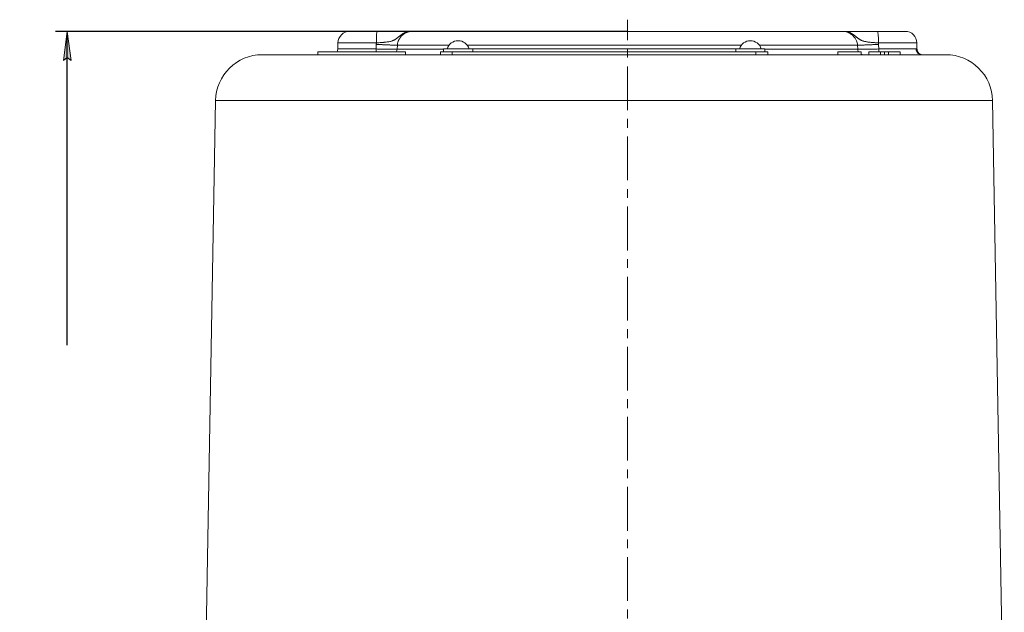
# Model space of a CAD drawing. Header units: millimetres. Extents: x -104 to 382, y -287 to 233.
# Tile 39 of 45: x -104 to 64, y 116 to 217. Entities that reach past the tile are written whole.
import ezdxf

# ---------------------------------------------------------------- set-up
doc = ezdxf.new("R2010")
doc.units = ezdxf.units.MM
for name, pattern in [('K5LT_AXLED', [12, 7.5, -1.5, 1.5, -1.5]), ('K5LT_BASIC', [0]), ('K5LT_THIN', [0])]:
    doc.linetypes.add(name, pattern=pattern)
doc.styles.add('KDIMTEXTSTYLE', font='GOST_AU.SHX', dxfattribs={"width": 0.96, "oblique": 15, "height": 5})
doc.dimstyles.new('KDIMSTYLE (1.00)', dxfattribs={"dimtxt": 5, "dimasz": 1, "dimexe": 2, "dimexo": 0, "dimgap": 1, "dimtad": 1, "dimtxsty": 'KDIMTEXTSTYLE', "dimsah": 1, "dimcen": 0, "dimdle": 1, "dimadec": 0, "dimazin": 0, "dimtfac": 0.667, "dimtmove": 0, "dimatfit": 3, "dimfxl": 1, "dimtvp": 1, "dimtolj": 1, "dimtzin": 0, "dimarcsym": 0})

# ---------------------------------------------------------------- blocks, each defined once
blk = doc.blocks.new('KDIMARROW_01')
blk.add_hatch(color=0).paths.add_polyline_path([(0, 0), (-5, 0.66), (-4.5, 0), (-5, -0.66)])
at = {"color": 0, "linetype": 'K5LT_THIN', "lineweight": 18}
for p, q in [((-4.5, 0), (-5, 0.66)), ((-5, 0.66), (0, 0)), ((0, 0), (-5, -0.66)), ((-5, -0.66), (-4.5, 0)), ((0, 0), (-1, 0))]:
    blk.add_line(p, q, dxfattribs=at)

msp = doc.modelspace()

# ---------------------------------------------------------------- linework, layer by layer
at = {"color": 30, "linetype": 'K5LT_AXLED', "lineweight": 18, "true_color": 0xff8000}
msp.add_line((0, -2), (0, 217.5), dxfattribs=at)
at = {"color": 150, "linetype": 'K5LT_BASIC', "lineweight": 20, "true_color": 0x0080ff}
for p, q in [((-42.828, 215.5), (-47.535, 215.5)), ((-36.951, 215.5), (-42.828, 215.5)), ((-37.37, 215.5), (-42.669, 215.5)), ((-37.377, 215.5), (-37.258, 215.5)), ((-36.951, 215.5), (-36.953, 215.5)), ((-36.947, 215.5), (-36.951, 215.5)), ((-36.947, 215.5), (-36.951, 215.5)), ((-36.947, 215.5), (36.947, 215.5)), ((42.828, 215.5), (36.947, 215.5)), ((36.947, 215.5), (36.953, 215.5)), ((37.271, 215.5), (37.09, 215.5)), ((37.383, 215.5), (37.351, 215.5)), ((37.383, 215.5), (42.659, 215.5)), ((47.535, 215.5), (42.828, 215.5)), ((-49.534, 213.535), (-49.553, 212.483)), ((-26.463, 212.5), (-31.463, 212.5)), ((-31.463, 212), (-31.463, 212.5)), ((18.537, 212.5), (-26.463, 212.5)), ((23.537, 212.5), (18.537, 212.5)), ((23.537, 212), (23.537, 212.5)), ((49.534, 213.535), (49.551, 212.438)), ((49.551, 212.438), (49.551, 212.438)), ((44.413, 211.5), (-62.491, 211.5)), ((-38, 212), (-53, 212)), ((-53, 211.5), (-53, 212)), ((-38, 211.5), (-38, 212)), ((-38, 211.5), (-37.503, 211.5)), ((-32, 211.5), (-32, 212)), ((-30, 212), (-32, 212)), ((22, 212), (-30, 212)), ((24, 212), (22, 212)), ((24, 211.5), (24, 212)), ((36, 211.5), (36, 212)), ((40, 212), (36, 212)), ((40, 211.5), (40, 212)), ((43.333, 212), (41.333, 212)), ((41.333, 211.5), (41.333, 212)), ((43.333, 211.5), (43.333, 212)), ((44, 212), (43.333, 212)), ((44, 212), (44, 211.5)), ((44.667, 212), (44, 212)), ((54.491, 211.5), (44.413, 211.5)), ((46.667, 212), (44.667, 212)), ((44.667, 211.5), (44.667, 212)), ((46.667, 211.5), (46.667, 212)), ((-70.49, 203.64), (-72.493, 88.904)), ((62.49, 203.64), (64.493, 88.904))]:
    msp.add_line(p, q, dxfattribs=at)
at = {"color": 7, "linetype": 'K5LT_THIN', "lineweight": 18}
for p, q in [((-42.996, 212.483), (-49.553, 212.483)), ((-49.534, 213.535), (-42.958, 213.535)), ((-42.971, 213.27), (-42.996, 212.483)), ((-39.402, 212.448), (-39.367, 213.131)), ((-31.463, 212.448), (-39.402, 212.448)), ((-39.367, 213.131), (-30.514, 213.131)), ((-27.412, 213.131), (19.486, 213.131)), ((-26.463, 212), (-26.463, 212.5)), ((18.537, 212), (18.537, 212.5)), ((22.588, 213.131), (39.367, 213.131)), ((39.402, 212.448), (23.537, 212.448)), ((39.367, 213.131), (39.402, 212.448)), ((42.958, 213.535), (49.534, 213.535)), ((42.996, 212.483), (42.971, 213.27)), ((49.364, 212.483), (42.996, 212.483)), ((49.551, 212.438), (49.551, 212.438)), ((-30, 211.5), (-30, 212)), ((22, 211.5), (22, 212)), ((-70.49, 203.64), (51.033, 203.64)), ((51.033, 203.64), (62.49, 203.64))]:
    msp.add_line(p, q, dxfattribs=at)
at = {"color": 150, "linetype": 'K5LT_BASIC', "lineweight": 20, "true_color": 0x0080ff}
for centre, radius, start, end in [((-47.535, 213.5), 2, 90, 179), ((47.535, 213.5), 2, 1, 90), ((-50.553, 212.5), 1, 330, 359), ((-28.963, 211.951), 1.949, 16.38967, 163.64169), ((21.037, 211.951), 1.949, 16.38967, 163.64169), ((-62.491, 203.5), 8, 90, 179), ((54.491, 203.5), 8, 1, 90)]:
    msp.add_arc(centre, radius, start, end, dxfattribs=at)
at = {"color": 7, "linetype": 'K5LT_THIN', "lineweight": 18}
for centre, major_axis, ratio, start_param, end_param in [((-42.828, 213.5), (0, 2), 0.065163, 0, 1.553343), ((42.828, 213.5), (0, 2), 0.065163, 4.7298423, 6.2831853), ((-43.067, 212.5), (0, 1), 0.0703779, 4.1887405, 4.6949357), ((-40.369, 212.5), (0, -1), 0.9690523, 1.0471401, 1.5184364), ((40.369, 212.5), (0, -1), 0.9690523, 4.7647489, 5.2360452), ((43.067, 212.5), (0, -1), 0.0703779, 4.7298423, 5.2360368), ((50.337, 212.5), (0, -1), 0.9732533, 4.7298423, 6.2831853), ((40.369, 212.5), (0, -1), 0.9690523, 5.8917816, 6.2831853)]:
    msp.add_ellipse(centre, major_axis=major_axis, ratio=ratio, start_param=start_param, end_param=end_param, dxfattribs=at)
at = {"color": 150, "linetype": 'K5LT_BASIC', "lineweight": 20, "true_color": 0x0080ff}
for points, knots in [([(-42.958, 213.535), (-42.809, 213.542), (-42.537, 213.555), (-42.182, 213.577), (-41.91, 213.598), (-41.702, 213.616), (-41.498, 213.635), (-41.256, 213.663), (-40.972, 213.703), (-40.69, 213.755), (-40.46, 213.811), (-40.282, 213.865), (-40.137, 213.918), (-40.001, 213.976), (-39.874, 214.039), (-39.758, 214.106), (-39.655, 214.172), (-39.559, 214.239), (-39.468, 214.307), (-39.379, 214.377), (-39.296, 214.443), (-39.22, 214.505), (-39.152, 214.561), (-39.084, 214.617), (-39.004, 214.682), (-38.904, 214.76), (-38.799, 214.839), (-38.708, 214.905), (-38.64, 214.953), (-38.577, 214.997), (-38.5, 215.049), (-38.404, 215.108), (-38.304, 215.164), (-38.206, 215.217), (-38.111, 215.264), (-38.014, 215.308), (-37.93, 215.342), (-37.852, 215.37), (-37.783, 215.392), (-37.721, 215.41), (-37.659, 215.426), (-37.584, 215.443), (-37.494, 215.461), (-37.401, 215.475), (-37.319, 215.484), (-37.25, 215.489), (-37.185, 215.493), (-37.114, 215.497), (-37.032, 215.5), (-36.976, 215.5), (-36.947, 215.5)], [0, 0, 0, 0, 0.0873877, 0.1598778, 0.2106269, 0.2516993, 0.2881482, 0.3390448, 0.4076605, 0.4771773, 0.5343614, 0.5735423, 0.610278, 0.6448348, 0.6782813, 0.7076659, 0.7325628, 0.7543026, 0.7754835, 0.7942431, 0.8109344, 0.8243168, 0.8358341, 0.8457764, 0.8574801, 0.871373, 0.8848213, 0.8936382, 0.8989799, 0.9037137, 0.9104318, 0.9171908, 0.9226639, 0.9264699, 0.9307316, 0.9342493, 0.9372674, 0.9395102, 0.9421088, 0.9444381, 0.9467327, 0.9500787, 0.9549697, 0.9610506, 0.9670157, 0.9723577, 0.9772935, 0.9833369, 0.9909057, 1, 1, 1, 1]), ([(50.337, 211.5), (50.342, 211.5), (50.345, 211.5), (50.351, 211.5), (50.352, 211.5), (50.351, 211.5), (50.35, 211.5), (50.341, 211.501), (50.335, 211.501), (50.32, 211.504), (50.309, 211.505), (50.279, 211.512), (50.261, 211.516), (50.212, 211.53), (50.178, 211.541), (50.116, 211.568), (50.09, 211.58), (50.027, 211.613), (49.987, 211.638), (49.935, 211.676), (49.923, 211.686), (49.895, 211.708), (49.879, 211.722), (49.849, 211.749), (49.835, 211.763), (49.794, 211.805), (49.769, 211.835), (49.722, 211.898), (49.699, 211.933), (49.658, 212.006), (49.64, 212.044), (49.607, 212.124), (49.594, 212.165), (49.572, 212.249), (49.564, 212.292), (49.554, 212.369), (49.552, 212.404), (49.551, 212.438)], [0, 0, 0, 0, 1.5975185, 1.5975185, 3.195037, 3.195037, 4.7925554, 4.7925554, 6.3900739, 6.3900739, 8.0761749, 8.0761749, 9.7622759, 9.7622759, 11.847626, 11.847626, 13.0714661, 13.0714661, 14.7922167, 14.7922167, 15.333426, 15.333426, 16.013742, 16.013742, 16.6730988, 16.6730988, 17.8782661, 17.8782661, 19.1371308, 19.1371308, 20.4121327, 20.4121327, 21.6996228, 21.6996228, 22.9840205, 22.9840205, 24, 24, 24, 24])]:
    msp.add_open_spline(points, degree=3, knots=knots, dxfattribs=at)
at = {"color": 7, "linetype": 'K5LT_THIN', "lineweight": 18}
for points, knots in [([(-39.367, 213.131), (-39.363, 213.218), (-39.344, 213.381), (-39.293, 213.607), (-39.228, 213.804), (-39.151, 213.984), (-39.064, 214.15), (-38.967, 214.307), (-38.862, 214.453), (-38.749, 214.589), (-38.634, 214.712), (-38.51, 214.83), (-38.372, 214.946), (-38.21, 215.066), (-38.03, 215.18), (-37.835, 215.283), (-37.645, 215.364), (-37.472, 215.421), (-37.325, 215.459), (-37.193, 215.483), (-37.068, 215.497), (-36.987, 215.5), (-36.947, 215.5)], [0, 0, 0, 0, 0.0692111, 0.1284538, 0.1810372, 0.2305866, 0.2804447, 0.3263297, 0.3730453, 0.4179439, 0.4619983, 0.5027948, 0.5497469, 0.6012913, 0.6596292, 0.718391, 0.7795153, 0.8324141, 0.8763994, 0.9168689, 0.9580691, 1, 1, 1, 1]), ([(36.947, 215.5), (36.95, 215.5), (36.957, 215.5), (36.973, 215.5), (37.006, 215.5), (37.064, 215.498), (37.149, 215.494), (37.246, 215.488), (37.343, 215.482), (37.44, 215.471), (37.531, 215.455), (37.608, 215.438), (37.681, 215.42), (37.758, 215.399), (37.842, 215.373), (37.93, 215.342), (38.026, 215.303), (38.126, 215.257), (38.218, 215.211), (38.283, 215.176), (38.33, 215.15), (38.366, 215.129), (38.403, 215.107), (38.444, 215.082), (38.492, 215.053), (38.545, 215.018), (38.6, 214.982), (38.657, 214.942), (38.719, 214.898), (38.79, 214.846), (38.868, 214.787), (38.953, 214.721), (39.039, 214.652), (39.131, 214.578), (39.223, 214.502), (39.321, 214.422), (39.423, 214.341), (39.536, 214.255), (39.647, 214.177), (39.762, 214.103), (39.877, 214.038), (40, 213.976), (40.133, 213.919), (40.28, 213.865), (40.46, 213.811), (40.668, 213.76), (40.909, 213.714), (41.162, 213.675), (41.426, 213.643), (41.69, 213.616), (41.937, 213.596), (42.172, 213.579), (42.408, 213.563), (42.636, 213.551), (42.823, 213.541), (42.922, 213.537), (42.958, 213.535)], [0, 0, 0, 0, 0.0009758, 0.0022266, 0.0049131, 0.0107443, 0.0184004, 0.0274913, 0.0353703, 0.0424456, 0.0472771, 0.0507505, 0.0535936, 0.0566965, 0.0599243, 0.062952, 0.0662149, 0.07017, 0.0739132, 0.0770924, 0.0791418, 0.0812902, 0.0834097, 0.0857839, 0.0890154, 0.0929436, 0.0974899, 0.102172, 0.1079055, 0.1149583, 0.1241299, 0.1344874, 0.1468239, 0.1602193, 0.1766868, 0.193874, 0.2152559, 0.2388212, 0.2676264, 0.2937625, 0.3244436, 0.3547061, 0.3884508, 0.4265038, 0.4669752, 0.5223584, 0.5763222, 0.6342835, 0.6925725, 0.748245, 0.8019227, 0.8447266, 0.8901272, 0.9415658, 0.9789351, 1, 1, 1, 1]), ([(36.947, 215.5), (37.007, 215.5), (37.13, 215.493), (37.322, 215.461), (37.514, 215.409), (37.708, 215.339), (37.914, 215.244), (38.137, 215.117), (38.375, 214.948), (38.6, 214.75), (38.793, 214.542), (38.948, 214.337), (39.082, 214.122), (39.208, 213.863), (39.32, 213.529), (39.36, 213.272), (39.367, 213.131)], [0, 0, 0, 0, 0.0633714, 0.1243335, 0.1839554, 0.2419822, 0.3008233, 0.3706972, 0.4479906, 0.5287596, 0.6017165, 0.6654911, 0.7259687, 0.796045, 0.8880358, 1, 1, 1, 1]), ([(-39.402, 212.448), (-39.462, 212.448), (-39.627, 212.448), (-39.979, 212.45), (-40.377, 212.454), (-40.75, 212.457), (-41.106, 212.461), (-41.496, 212.465), (-41.961, 212.47), (-42.476, 212.476), (-42.827, 212.48), (-42.996, 212.483)], [0, 0, 0, 0, 0.1465831, 0.2931663, 0.418068, 0.5189318, 0.5957575, 0.6808468, 0.7876483, 0.8975728, 1, 1, 1, 1]), ([(-42.971, 213.27), (-42.713, 213.258), (-42.238, 213.235), (-41.637, 213.207), (-41.175, 213.188), (-40.811, 213.173), (-40.456, 213.159), (-40.106, 213.147), (-39.783, 213.137), (-39.53, 213.132), (-39.412, 213.131), (-39.367, 213.131)], [0, 0, 0, 0, 0.1543102, 0.2875422, 0.3806843, 0.4667063, 0.5511746, 0.6603391, 0.7762539, 0.8918868, 1, 1, 1, 1]), ([(-42.971, 213.27), (-42.693, 213.257), (-42.199, 213.233), (-41.577, 213.205), (-41.144, 213.186), (-40.808, 213.173), (-40.488, 213.16), (-40.146, 213.148), (-39.817, 213.138), (-39.545, 213.132), (-39.416, 213.131), (-39.367, 213.131)], [0, 0, 0, 0, 0.1667944, 0.2988307, 0.396109, 0.4622416, 0.543072, 0.6469279, 0.7606016, 0.8810681, 1, 1, 1, 1]), ([(42.971, 213.27), (42.713, 213.258), (42.237, 213.235), (41.636, 213.207), (41.173, 213.187), (40.809, 213.173), (40.454, 213.159), (40.104, 213.147), (39.782, 213.137), (39.529, 213.132), (39.412, 213.131), (39.367, 213.131)], [0, 0, 0, 0, 0.1543263, 0.287768, 0.3811071, 0.4672896, 0.5517241, 0.6609005, 0.776859, 0.8923162, 1, 1, 1, 1]), ([(42.971, 213.27), (42.693, 213.257), (42.199, 213.233), (41.578, 213.205), (41.144, 213.186), (40.809, 213.173), (40.488, 213.16), (40.147, 213.148), (39.817, 213.138), (39.545, 213.132), (39.416, 213.131), (39.367, 213.131)], [0, 0, 0, 0, 0.1667374, 0.2987395, 0.3960063, 0.462132, 0.5429387, 0.6467407, 0.7603753, 0.8808999, 1, 1, 1, 1]), ([(42.996, 212.483), (42.684, 212.479), (42.146, 212.472), (41.509, 212.465), (41.069, 212.46), (40.675, 212.457), (40.214, 212.452), (39.724, 212.449), (39.486, 212.448), (39.402, 212.448)], [0, 0, 0, 0, 0.1885809, 0.3263426, 0.4109084, 0.4935339, 0.6199203, 0.7946535, 1, 1, 1, 1]), ([(42.971, 213.27), (42.97, 213.3), (42.967, 213.358), (42.964, 213.437), (42.961, 213.496), (42.959, 213.525), (42.958, 213.535)], [0, 0, 0, 0, 0.3333333, 0.6666667, 0.8888889, 1, 1, 1, 1]), ([(49.551, 212.438), (49.551, 212.444), (49.541, 212.46), (49.485, 212.478), (49.403, 212.483), (49.364, 212.483)], [0.83503768, 0.83503768, 0.83503768, 0.83503768, 0.87116587, 0.94796416, 1, 1, 1, 1])]:
    msp.add_open_spline(points, degree=3, knots=knots, dxfattribs=at)
for points in [[(-42.958, 213.535), (-42.96, 213.505), (-42.963, 213.447), (-42.967, 213.358), (-42.97, 213.3), (-42.971, 213.27)], [(49.551, 212.432), (49.551, 212.434), (49.551, 212.436), (49.551, 212.438)]]:
    msp.add_open_spline(points, degree=3, dxfattribs=at)

# ---------------------------------------------------------------- dimensions: what is measured, and where the dimension line sits
at = {"color": 7}
msp.add_linear_dim(base=(-95.856, 215.5), p1=(-29.524, 2.5), p2=(0, 215.5), angle=90, location=(-95.856, 109), dimstyle='KDIMSTYLE (1.00)', override={"dimexo": 0, "dimpost": '\\H5.0;\\W0.965;\\Q15;<>', "dimblk1": 'KDIMARROW_01', "dimblk2": 'KDIMARROW_01', "dimse1": 0, "dimse2": 0, "dimclrt": 7, "dimtolj": 1}, dxfattribs=at).render()

doc.saveas('drawing.dxf')
